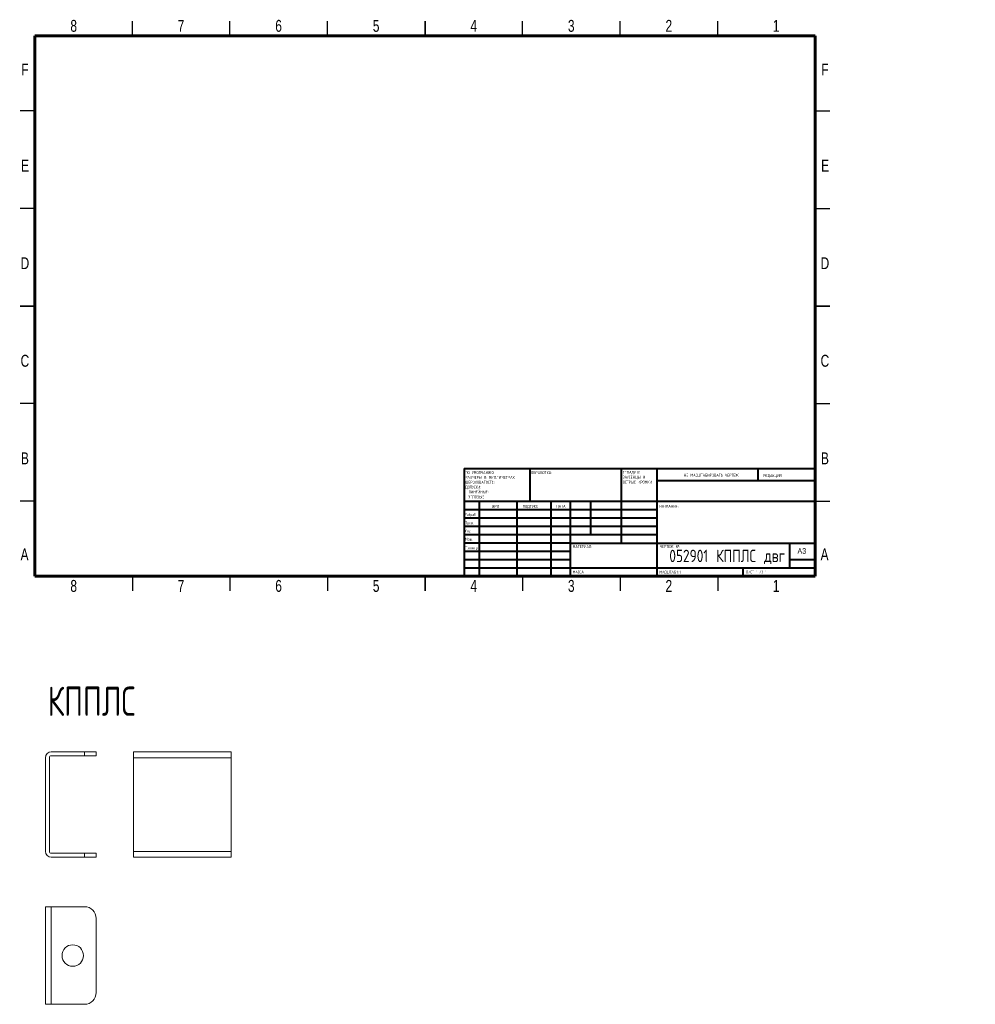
# Model space of a CAD drawing. Header units: millimetres. Extents: x 2 to 492, y -209 to 295.
import ezdxf

# ---------------------------------------------------------------- set-up
doc = ezdxf.new("R2010")
doc.units = ezdxf.units.MM
doc.styles.add('SLDTEXTSTYLE0', font='TXT', dxfattribs={"width": 0.7, "bigfont": 'bigfont'})
doc.styles.add('SLDTEXTSTYLE1', font='TXT', dxfattribs={"width": 0.75})
doc.styles.add('SLDTEXTSTYLE2', font='TXT', dxfattribs={"width": 0.75, "bigfont": 'bigfont'})
doc.styles.add('SLDTEXTSTYLE3', font='TXT', dxfattribs={"width": 0.681818, "bigfont": 'bigfont'})

# ---------------------------------------------------------------- blocks, each defined once
blk = doc.blocks.new('SW_NOTE_0')
at = {"color": 0, "linetype": 'Continuous', "lineweight": 0, "char_height": 1.5, "attachment_point": 1, "style": 'SLDTEXTSTYLE2'}
for s, insert in [('\\M+18452\\M+18443\\M+1844C\\M+18440\\M+18444\\M+18449\\M+18453\\M+1845D', (0, 1.93)), ('\\M+18448\\M+18440\\M+18454\\M+18452\\M+18445\\M+1844E\\M+18457\\M+1845C \\M+18449', (0, -0.57)), ('\\M+1844F\\M+18452\\M+18453\\M+18451\\M+1845C\\M+18445 \\M+1844B\\M+18451\\M+1844F\\M+1844D\\M+1844B\\M+18449', (0, -3.07))]:
    blk.add_mtext(s, dxfattribs=dict(at, insert=insert))
blk = doc.blocks.new('SW_NOTE_1')
at = {"color": 0, "linetype": 'Continuous', "lineweight": 0, "char_height": 1.5, "attachment_point": 1, "style": 'SLDTEXTSTYLE2'}
for s, insert in [('\\M+18450\\M+1844F \\M+18454\\M+1844D\\M+1844F\\M+1844C\\M+18458\\M+18440\\M+1844E\\M+18449\\M+1845F:', (0, 1.93)), ('\\M+18451\\M+18440\\M+18448\\M+1844D\\M+18445\\M+18451\\M+1845C \\M+18442 \\M+1844D\\M+18449\\M+1844C\\M+1844C\\M+18449\\M+1844D\\M+18445\\M+18453\\M+18451\\M+18440\\M+18456', (0, -0.57)), ('\\M+18459\\M+18445\\M+18451\\M+1844F\\M+18456\\M+1844F\\M+18442\\M+18440\\M+18453\\M+1844F\\M+18452\\M+18453\\M+1845D:', (0, -3.07)), ('\\M+18444\\M+1844F\\M+18450\\M+18454\\M+18452\\M+1844B\\M+18449:', (0, -5.57)), ('\\M+1844C\\M+18449\\M+1844E\\M+18445\\M+1844A\\M+1844E\\M+1845C\\M+18445:', (1.69, -8.07)), ('\\M+18454\\M+18443\\M+1844C\\M+1844F\\M+18442\\M+1845C\\M+18445:', (1.69, -10.57))]:
    blk.add_mtext(s, dxfattribs=dict(at, insert=insert))

msp = doc.modelspace()

# ---------------------------------------------------------------- linework, layer by layer
at = {"color": 7, "linetype": 'Continuous', "lineweight": 30}
for p, q in [((60, 287), (60, 294.5)), ((110, 287), (110, 294.5)), ((160, 287), (160, 294.5)), ((210, 294.5), (210, 287)), ((210, 287), (210, 294.5)), ((260, 287), (260, 294.5)), ((310, 287), (310, 294.5)), ((360, 287), (360, 294.5)), ((10, 248.5), (2.5, 248.5)), ((410, 248.5), (417.5, 248.5)), ((10, 198.5), (2.5, 198.5)), ((410, 198.5), (417.5, 198.5)), ((2.5, 148.5), (10, 148.5)), ((10, 148.5), (2.5, 148.5)), ((417.5, 148.5), (410, 148.5)), ((410, 148.5), (417.5, 148.5)), ((10, 98.5), (2.5, 98.5)), ((410, 98.5), (417.5, 98.5)), ((10, 48.5), (2.5, 48.5)), ((410, 48.5), (417.5, 48.5)), ((60, 10), (60, 2.5)), ((110, 10), (110, 2.5)), ((160, 10), (160, 2.5)), ((210, 2.5), (210, 10)), ((210, 10), (210, 2.5)), ((260, 10), (260, 2.5)), ((310, 10), (310, 2.5)), ((360, 10), (360, 2.5))]:
    msp.add_line(p, q, dxfattribs=at)
at = {"color": 7, "linetype": 'Continuous', "lineweight": 60}
for p, q in [((10, 10), (10, 287)), ((10, 287), (410, 287)), ((410, 287), (410, 10)), ((410, 10), (10, 10))]:
    msp.add_line(p, q, dxfattribs=at)
at = {"color": 7, "linetype": 'Continuous', "lineweight": 40}
for p, q in [((230, 65.25), (410, 65.25)), ((230, 65.25), (230, 10)), ((263.8, 48.25), (263.8, 65.25)), ((310.6, 65.25), (310.6, 27)), ((328.8, 65.25), (328.8, 10)), ((380.8, 58.88), (380.8, 65.25)), ((410, 58.88), (328.8, 58.88)), ((410, 48.25), (230, 48.25)), ((237.8, 48.25), (237.8, 10)), ((256.99, 48.25), (256.99, 10)), ((274.4, 48.25), (274.4, 10)), ((284.6, 10), (284.6, 48.25)), ((295, 31.25), (295, 48.25)), ((328.8, 44), (230, 44)), ((328.8, 39.75), (230, 39.75)), ((328.8, 35.5), (230, 35.5)), ((328.8, 31.25), (230, 31.25)), ((284.6, 27), (230, 27)), ((284.6, 27), (410, 27)), ((397, 14.25), (397, 27)), ((284.6, 22.75), (230, 22.75)), ((284.6, 18.5), (230, 18.5)), ((410, 18.5), (397, 18.5)), ((230, 14.25), (410, 14.25)), ((373, 10), (373, 14.25))]:
    msp.add_line(p, q, dxfattribs=at)
at = {"color": 7, "linetype": 'Continuous', "lineweight": 15}
for p, q in [((18.46, -79.98), (35.46, -79.98)), ((35.46, -79.98), (41.46, -79.98)), ((41.46, -79.98), (41.46, -81.98)), ((60.63, -79.98), (110.63, -79.98)), ((60.63, -82.98), (60.63, -79.98)), ((110.63, -79.98), (110.63, -82.98)), ((15.46, -82.98), (15.46, -130.98)), ((17.46, -82.98), (17.46, -130.98)), ((35.46, -81.98), (18.46, -81.98)), ((41.46, -81.98), (35.46, -81.98)), ((60.63, -130.98), (60.63, -82.98)), ((110.63, -82.98), (110.63, -130.98)), ((60.63, -133.98), (60.63, -130.98)), ((110.63, -130.98), (110.63, -133.98)), ((18.46, -131.98), (35.46, -131.98)), ((18.46, -133.98), (35.46, -133.98)), ((35.46, -131.98), (41.46, -131.98)), ((41.46, -133.98), (35.46, -133.98)), ((41.46, -131.98), (41.46, -133.98)), ((110.63, -133.98), (60.63, -133.98)), ((15.46, -209.35), (15.46, -159.35)), ((15.46, -159.35), (18.46, -159.35)), ((18.46, -159.35), (35.46, -159.35)), ((41.46, -165.35), (41.46, -203.35)), ((18.46, -209.35), (15.46, -209.35)), ((18.46, -209.35), (35.46, -209.35))]:
    msp.add_line(p, q, dxfattribs=at)
at = {"color": 8, "linetype": 'Continuous', "lineweight": 0}
for p, q in [((35.46, -81.98), (35.46, -79.98)), ((110.63, -82.98), (60.63, -82.98)), ((60.63, -130.98), (110.63, -130.98)), ((35.46, -133.98), (35.46, -131.98)), ((18.46, -159.35), (18.46, -209.35))]:
    msp.add_line(p, q, dxfattribs=at)
at = {"color": 7, "linetype": 'Continuous', "lineweight": 15}
msp.add_circle((29.46, -184.35), 5.5, dxfattribs=at)
for centre, radius, start, end in [((18.46, -82.98), 3, 90, 180), ((18.46, -82.98), 1, 90, 180), ((18.46, -130.98), 3, 180, 270), ((18.46, -130.98), 1, 180, 270), ((35.46, -165.35), 6, 0, 90), ((35.46, -203.35), 6, 270, 0)]:
    msp.add_arc(centre, radius, start, end, dxfattribs=at)

# ---------------------------------------------------------------- block references
at = {"color": 7, "linetype": 'Continuous', "lineweight": 0}
for name, p in [('SW_NOTE_1', (230.59, 61.99)), ('SW_NOTE_0', (311.31, 62.07))]:
    msp.add_blockref(name, p, dxfattribs=at)

# ---------------------------------------------------------------- texts
for s, insert, char_height, attachment_point, style in [('8', (29.94, 295.11), 6.1, 2, 'SLDTEXTSTYLE1'), ('7', (84.94, 295.11), 6.1, 2, 'SLDTEXTSTYLE1'), ('6', (134.94, 295.11), 6.1, 2, 'SLDTEXTSTYLE1'), ('5', (184.94, 295.11), 6.1, 2, 'SLDTEXTSTYLE1'), ('4', (234.94, 295.11), 6.1, 2, 'SLDTEXTSTYLE1'), ('3', (284.94, 295.11), 6.1, 2, 'SLDTEXTSTYLE1'), ('2', (334.94, 295.11), 6.1, 2, 'SLDTEXTSTYLE1'), ('1', (389.94, 295.11), 6.1, 2, 'SLDTEXTSTYLE1'), ('F', (4.94, 272.73), 6.1, 2, 'SLDTEXTSTYLE1'), ('F', (414.94, 272.73), 6.1, 2, 'SLDTEXTSTYLE1'), ('E', (5.01, 223.48), 6.1, 2, 'SLDTEXTSTYLE1'), ('E', (415.01, 223.48), 6.1, 2, 'SLDTEXTSTYLE1'), ('D', (4.93, 173.48), 6.1, 2, 'SLDTEXTSTYLE1'), ('D', (414.93, 173.48), 6.1, 2, 'SLDTEXTSTYLE1'), ('C', (4.94, 123.48), 6.1, 2, 'SLDTEXTSTYLE1'), ('C', (414.94, 123.48), 6.1, 2, 'SLDTEXTSTYLE1'), ('B', (4.95, 73.48), 6.1, 2, 'SLDTEXTSTYLE1'), ('B', (414.95, 73.48), 6.1, 2, 'SLDTEXTSTYLE1'), ('\\M+1844F\\M+18441\\M+18451\\M+18440\\M+18441\\M+1844F\\M+18453\\M+1844B\\M+18440:', (264.37, 63.92), 1.5, 1, 'SLDTEXTSTYLE2'), ('\\M+1844E\\M+18445 \\M+1844D\\M+18440\\M+18452\\M+18459\\M+18453\\M+18440\\M+18441\\M+18449\\M+18451\\M+1844F\\M+18442\\M+18440\\M+18453\\M+1845D \\M+18458\\M+18445\\M+18451\\M+18453\\M+18445\\M+18447', (342.61, 62.53), 1.5, 1, 'SLDTEXTSTYLE2'), ('\\M+18451\\M+18445\\M+18444\\M+18440\\M+1844B\\M+18457\\M+18449\\M+18460', (383.33, 62.33), 1.5, 1, 'SLDTEXTSTYLE2'), ('\\M+18449\\M+1844D\\M+18460', (244.32, 46.5), 1.5, 1, 'SLDTEXTSTYLE2'), ('\\M+18450\\M+1844F\\M+18444\\M+18450\\M+18449\\M+18452\\M+1845D', (260.03, 46.56), 1.5, 1, 'SLDTEXTSTYLE2'), ('\\M+18444\\M+18440\\M+18453\\M+18440', (277.21, 46.58), 1.5, 1, 'SLDTEXTSTYLE2'), ('\\M+1844E\\M+18440\\M+18448\\M+18442\\M+18440\\M+1844E\\M+18449\\M+18445:', (330.07, 46.58), 1.5, 1, 'SLDTEXTSTYLE2'), ('\\M+18451\\M+18470\\M+18478\\M+18482\\M+18470\\M+18471.', (230.21, 42.43), 1.5, 1, 'SLDTEXTSTYLE2'), ('\\M+18450\\M+18482\\M+18480\\M+18472.', (230.41, 38.15), 1.5, 1, 'SLDTEXTSTYLE2'), ('\\M+18454\\M+18484\\M+18472.', (230.4, 34.06), 1.5, 1, 'SLDTEXTSTYLE2'), ('\\M+1844D\\M+18470\\M+1848A.', (230.46, 29.73), 1.5, 1, 'SLDTEXTSTYLE2'), ('\\M+18453.\\M+1847B\\M+18480\\M+1847E\\M+18484\\M+18482', (230.67, 25.35), 1.5, 1, 'SLDTEXTSTYLE2'), ('\\M+1844D\\M+18440\\M+18453\\M+18445\\M+18451\\M+18449\\M+18440\\M+1844C:', (285.65, 25.99), 1.5, 1, 'SLDTEXTSTYLE2'), ('\\M+18458\\M+18445\\M+18451\\M+18453\\M+18445\\M+18447 \\M+18782:', (330.37, 25.99), 1.5, 1, 'SLDTEXTSTYLE2'), ('A', (4.76, 24.23), 6.1, 2, 'SLDTEXTSTYLE1'), ('052901 \\M+1844B\\M+18450\\M+18450\\M+1844C\\M+18452 \\M+18474\\M+18472\\M+18473', (364.81, 23.61), 6.35, 2, 'SLDTEXTSTYLE2'), ('A3', (400.87, 24.41), 2.91, 1, 'SLDTEXTSTYLE1'), ('A', (414.76, 24.23), 6.1, 2, 'SLDTEXTSTYLE1'), ('\\M+1844D\\M+18440\\M+18452\\M+18452\\M+18440:', (285.62, 12.95), 1.4986, 1, 'SLDTEXTSTYLE2'), ('\\M+1844D\\M+18440\\M+18452\\M+18459\\M+18453\\M+18440\\M+18441:1:1', (330.07, 12.9), 1.5, 1, 'SLDTEXTSTYLE2'), ('\\M+1844C\\M+18449\\M+18452\\M+18453 1 \\M+18449\\M+18448 1', (374.48, 12.9), 1.5, 1, 'SLDTEXTSTYLE3'), ('8', (29.94, 8.11), 6.1, 2, 'SLDTEXTSTYLE1'), ('7', (84.94, 8.11), 6.1, 2, 'SLDTEXTSTYLE1'), ('6', (134.94, 8.11), 6.1, 2, 'SLDTEXTSTYLE1'), ('5', (184.94, 8.11), 6.1, 2, 'SLDTEXTSTYLE1'), ('4', (234.94, 8.11), 6.1, 2, 'SLDTEXTSTYLE1'), ('3', (284.94, 8.11), 6.1, 2, 'SLDTEXTSTYLE1'), ('2', (334.94, 8.11), 6.1, 2, 'SLDTEXTSTYLE1'), ('1', (389.94, 8.11), 6.1, 2, 'SLDTEXTSTYLE1'), ('\\M+1844B\\M+18450\\M+18450\\M+1844C\\M+18452', (16.63, -46.54), 15, 1, 'SLDTEXTSTYLE0')]:
    msp.add_mtext(s, dxfattribs=dict(at, insert=insert, char_height=char_height, attachment_point=attachment_point, style=style))

doc.saveas('drawing.dxf')
